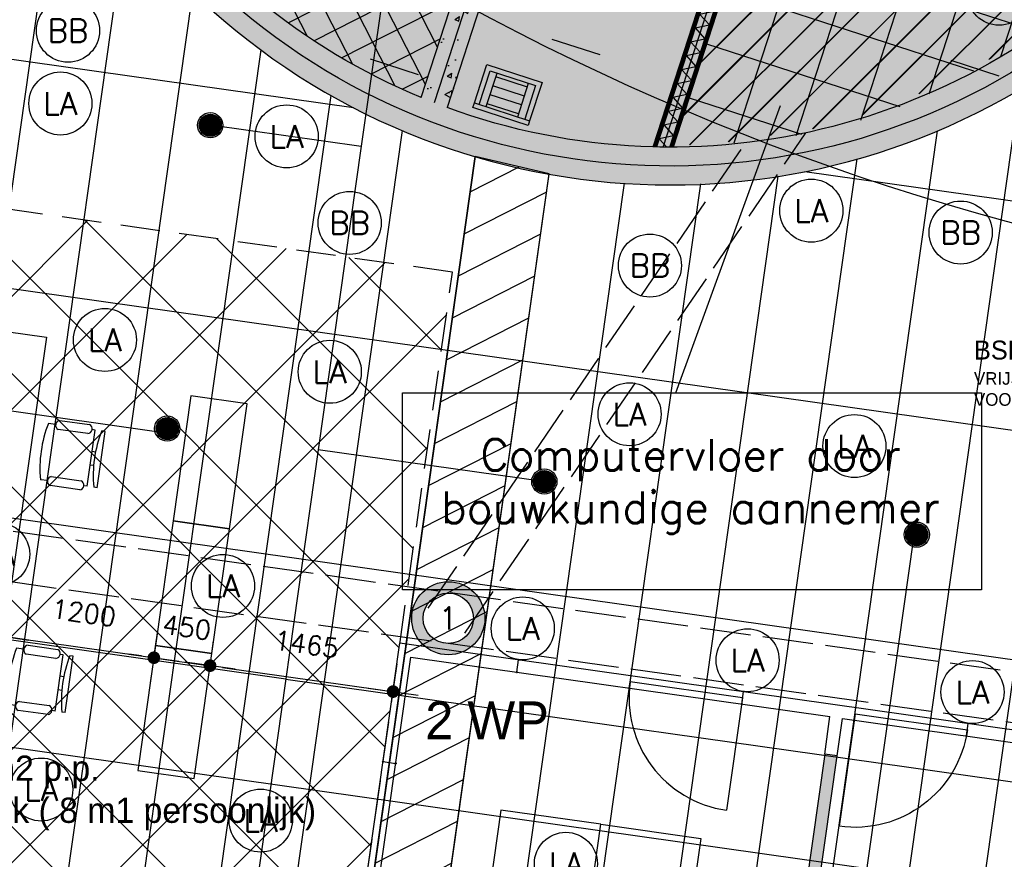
# Model space of a CAD drawing. Header units: millimetres. Extents: x -4107 to 114693, y -37499 to 54671.
# Tile 49 of 156: x 69843 to 77648, y -21566 to -14909. Entities that reach past the tile are written whole.
import ezdxf
from ezdxf.enums import TextEntityAlignment as Align

# ---------------------------------------------------------------- set-up
doc = ezdxf.new("R2010")
doc.units = ezdxf.units.MM
doc.header["$LTSCALE"] = 50
doc.linetypes.add('B0702', pattern=[4.6875, 3.125, -1.5625])
doc.linetypes.add('XREF_06_Vloergoot installaties$0$E_GOOT5', pattern=[10, 8, -2])
for name, color, linetype in [('FOK_ BRANDSLANGHASPELS', 2, 'Continuous'), ('FOK_05---_TEKST_25', 2, 'Continuous'), ('FOK_08---_MAATVOERING', 2, 'Continuous'), ('FOK_22_BINNENWANDEN', 2, 'Continuous'), ('FOK_28_CONSTRUCTIES', 4, 'Continuous'), ('FOK_82_LOS MEUBILAIR', 1, 'Continuous'), ('XREF_06_PLAFOND$0$AA45----_PLAFONDAFW', 1, 'Continuous'), ('XREF_06_PLAFOND$0$AI45----_PLAFONDAFW', 2, 'Continuous'), ('XREF_06_Sprinkler installatie$0$WL524---', 4, 'Continuous'), ('XREF_06_Sprinkler installatie$0$WL6516--', 4, 'Continuous'), ('XREF_06_verlichting$0$EL6311--', 3, 'Continuous'), ('XREF_06_Vloergoot installaties$0$EL6131--_VG', 3, 'Continuous'), ('XREF_06_Vloergoot installaties$0$EL6222--', 3, 'Continuous'), ('XREF_06_Vloergoot installaties$0$EM6131--', 1, 'Continuous'), ('XREF_06_werkset$0$AA$1A---_ALGEMEEN', 242, 'Continuous'), ('XREF_06_werkset$0$AA21K---_ISOLATIE', 242, 'Continuous'), ('XREF_06_werkset$0$AA28E---_TPGBETON', 242, 'Continuous'), ('XREF_06_werkset$0$AA52----_RIOOLINST', 242, 'Continuous'), ('XREF_06_werkset$0$AB$1A---_ALGEMEEN', 7, 'Continuous'), ('XREF_06_werkset$0$AL21K---_ISOLATIE', 1, 'Continuous'), ('XREF_06_werkset$0$AL22RF7-_GIPSKARTON', 1, 'Continuous'), ('XREF_06_werkset$0$AL28E---_TPGBETON', 4, 'Continuous'), ('XREF_06_werkset$0$AL74----_INRSANITAIR', 1, 'Continuous'), ('XREF_06_werkset$0$AZ21K---_ISOLATIE', 1, 'Continuous'), ('XREF_06_werkset$0$AZ22RF7-_GIPSKARTON', 1, 'Continuous'), ('XREF_06_werkset$0$AZ28E---_TPGBETON', 4, 'Continuous')]:
    doc.layers.add(name, color=color, linetype=linetype)
doc.styles.add('FOK-DIM', font='romans.shx')
doc.styles.add('XREF_06_Sprinkler installatie$0$Standard', font='txt')
doc.styles.add('XREF_06_verlichting$0$BURO-018', font='simplex.shx', dxfattribs={"height": 180})
doc.styles.add('XREF_06_Vloergoot installaties$0$BURO-018', font='simplex.shx', dxfattribs={"height": 180})
doc.styles.add('XREF_06_Vloergoot installaties$0$buro-035', font='simplex.shx', dxfattribs={"height": 350})
doc.styles.add('XREF_06_werkset$0$03_50', font='ABTPR.SHX', dxfattribs={"width": 0.8, "height": 175})
doc.dimstyles.new('FOK-100', dxfattribs={"dimscale": 100, "dimtxt": 1.5, "dimasz": 1, "dimexe": 2, "dimexo": 0, "dimgap": 2, "dimtad": 1, "dimdec": 0, "dimzin": 11, "dimdsep": 46, "dimtxsty": 'FOK-DIM', "dimblk1": 'DOT', "dimblk2": 'DOT', "dimsah": 1, "dimcen": 2.5, "dimclrd": 256, "dimclre": 256, "dimclrt": 256, "dimadec": 0, "dimazin": 0, "dimtfac": 1, "dimtdec": 0, "dimtix": 1, "dimtmove": 2, "dimatfit": 3, "dimldrblk": 'DOT', "dimfxl": 2, "dimtolj": 1, "dimtzin": 0, "dimarcsym": 0})
pattern_1 = [(50, (0, 0), (426.0525, -37.2748), [44.55, -490.05]), (355, (0, 0), (-82.4183, 446.802), [35.64, -392.04]), (100.4514, (35.5, -3.1), (343.6346, 409.527), [37.8617, -416.4784]), (46.1842, (0, 118.8), (633.941, -98.3183), [66.825, -735.075]), (96.6356, (52.8, 110.6), (555.1896, 578.626), [56.7925, -624.7175]), (351.1842, (0, 118.8), (555.189, 578.6264), [53.46, -588.06]), (21, (59.4, 89.1), (354.5628, -239.1556), [44.55, -490.05]), (326, (59.4, 89.1), (144.5293, 430.739), [35.64, -392.04]), (71.4514, (88.95, 69.17), (499.0922, 191.583), [37.8617, -416.4784]), (37.5, (0, 0), (7.22295, 197.73895), [0, -387.288, 0, -397.98, 0, -393.525]), (7.5, (0, 0), (156.2633, 234.28056), [0, -226.908, 0, -378.378, 0, -149.985]), (327.5, (-132.46, 0), (317.09053, -13.3976), [0, -148.5, 0, -463.32, 0, -614.79]), (317.5, (-191.86, 0), (346.4126, 59.4624), [0, -193.05, 0, -307.692, 0, -436.59])]

# ---------------------------------------------------------------- blocks, each defined once
blk = doc.blocks.new('XREF_06_Sprinkler installatie$0$SP-KOP02')
at = {"color": 0, "linetype": 'Continuous'}
for p, q in [((-0.875, -0.023), (0.023, 0.875)), ((-0.847, -0.219), (0.219, 0.847)), ((-0.843, 0.233), (-0.233, 0.843)), ((-0.786, -0.383), (0.383, 0.786)), ((-0.702, -0.523), (0.523, 0.702)), ((-0.595, -0.641), (0.641, 0.595)), ((-0.469, -0.739), (0.739, 0.469)), ((-0.32, -0.815), (0.815, 0.32)), ((-0.144, -0.863), (0.863, 0.144)), ((0.072, -0.872), (0.872, -0.072)), ((0.381, -0.788), (0.788, -0.381))]:
    blk.add_line(p, q, dxfattribs=at)
at = {"color": 0, "linetype": 'Continuous', "const_width": 0.875}
blk.add_lwpolyline([(-0.438, 0, 1), (0.438, 0, 1)], format="xyb", close=True, dxfattribs=at)
at = {"color": 0, "linetype": 'Continuous'}
for radius in [1, 0.875]:
    blk.add_circle((0, 0), radius, dxfattribs=at)
at = {"color": 0, "linetype": 'Continuous', "style": 'XREF_06_Sprinkler installatie$0$Standard', "flags": 1}
for tag, p in [('SP_MATCODE', (2, 2)), ('SP_TEMP', (2, -3)), ('SP_DOORL', (2, -5)), ('SP_KFACT', (2, -7)), ('SP_SPRHK', (2, -9)), ('SP_KLEP', (2, -11))]:
    blk.add_attdef(tag, p, '', height=1, dxfattribs=at)
blk = doc.blocks.new('XREF_06_Sprinkler installatie')
at = {"layer": 'XREF_06_Sprinkler installatie$0$WL524---'}
for p, q in [((72801.4, -14143.2), (72550.9, -15912.1)), ((71354.8, -15742.7), (72550.9, -15912.1)), ((72550.9, -15912.1), (72210.1, -18319.1)), ((59956.3, -16619.2), (70984.2, -18180.9)), ((72210.1, -18319.1), (71705, -21885.5)), ((73991.5, -18571.4), (72210.1, -18319.1)), ((76924.4, -19034.4), (76137.2, -24593)), ((71952.7, -20136.5), (66716.7, -19395)), ((71952.7, -20136.5), (79699.7, -21233.5))]:
    blk.add_line(p, q, dxfattribs=at)
at = {"layer": 'XREF_06_Sprinkler installatie$0$WL6516--', "xscale": 99.9999999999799, "yscale": 100, "zscale": 100, "rotation": 7.589429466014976}
for p in [(71353.5, -15746), (71013, -18150.5), (74001.5, -18570.6), (76953.7, -18991.7)]:
    blk.add_blockref('XREF_06_Sprinkler installatie$0$SP-KOP02', p, dxfattribs=at)
blk = doc.blocks.new('XREF_06_Vloergoot installaties$0$E00415')
at = {"linetype": 'Continuous'}
h = blk.add_hatch(color=0, dxfattribs=at)
edge = h.paths.add_edge_path()
edge.add_arc((0, 0), 2.9, 0, 360)
edge = h.paths.add_edge_path(flags=16)
edge.add_arc((0, 0), 2, 0, 360)
at = {"color": 0, "linetype": 'Continuous'}
for radius in [2.9, 2]:
    blk.add_circle((0, 0), radius, dxfattribs=at)
at = {"color": 0, "linetype": 'Continuous', "style": 'XREF_06_Vloergoot installaties$0$BURO-018'}
for tag, p in [('E_GKAST', (0, 8)), ('E_GROEP', (0, 5)), ('E_SGROEP', (4.5, 5))]:
    blk.add_attdef(tag, text='', height=1.8, dxfattribs=at).set_placement(p, align=Align.MIDDLE)
at = {"color": 0, "linetype": 'Continuous', "style": 'XREF_06_Vloergoot installaties$0$BURO-018', "flags": 1}
for tag, p in [('E_VERMCODE', (13, 5)), ('E_MATCODE', (0, 0))]:
    blk.add_attdef(tag, text='', height=1.8, dxfattribs=at).set_placement(p, align=Align.MIDDLE)
blk = doc.blocks.new('XREF_06_Vloergoot installaties')
at = {"layer": 'XREF_06_Vloergoot installaties$0$EM6131--'}
h = blk.add_hatch(dxfattribs=at)
h.set_pattern_fill('JIS_LC_20', color=1, scale=10, style=0)
h.set_pattern_definition([(45, (-7e-12, -36464.68), (-141.42136, 141.42136), []), (45, (4, -36464.68), (-141.42136, 141.42136), [])])
h.paths.add_polyline_path([(75840.2, -13385.4), (78644.7, -14295.6), (78611.7, -14397.4), (78135.6, -14846.6), (77257.1, -15391.4), (76285.8, -15750.2), (75263.5, -15907.4), (75025.5, -15895.8)])
at = {"layer": 'XREF_06_Vloergoot installaties$0$EL6131--_VG', "linetype": 'XREF_06_Vloergoot installaties$0$E_GOOT5'}
for p, q in [((73371, -19771.8), (76075.4, -15805.6)), ((73081.8, -19574.6), (75598.1, -15884.4)), ((61375.5, -17778.7), (84962.8, -21097.7)), ((61319.8, -18174.8), (85303, -21549.5))]:
    blk.add_line(p, q, dxfattribs=at)
at = {"layer": 'XREF_06_Vloergoot installaties$0$EM6131--', "color": 1}
blk.add_line((75044.1, -17867.7), (75874.3, -15590.3), dxfattribs=at)
blk.add_lwpolyline([(72876.3, -17867.7), (77466.4, -17867.7), (77466.4, -19429.7), (72876.3, -19429.7)], close=True, dxfattribs=at)
at = {"layer": 'XREF_06_Vloergoot installaties$0$EL6222--'}
ref = blk.add_blockref('XREF_06_Vloergoot installaties$0$E00415', (73240.3, -19654.6), dxfattribs=dict(at, xscale=99.99999999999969, yscale=100, zscale=100, rotation=352.2551880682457))
ref.add_attrib('E_GROEP', '1', dxfattribs={"layer": '0', "color": 1, "linetype": 'Continuous', "height": 180, "style": 'XREF_06_Vloergoot installaties$0$BURO-018'}).set_placement((73240.3, -19654.6), align=Align.MIDDLE)
at = {"layer": 'XREF_06_Vloergoot installaties$0$EM6131--', "insert": (75160.7, -18609.1), "char_height": 250, "width": 4590.048, "attachment_point": 5, "style": 'XREF_06_Vloergoot installaties$0$buro-035'}
blk.add_mtext('{\\C1;Computervloer door bouwkundige aannemer}', dxfattribs=at)
blk = doc.blocks.new('XREF_06_PLAFOND')
at = {"layer": 'XREF_06_PLAFOND$0$AA45----_PLAFONDAFW'}
h = blk.add_hatch(dxfattribs=at)
h.set_pattern_fill('ANSI31', color=256, scale=2200, angle=342.02, style=0)
h.set_pattern_definition([(27.02, (0, 0), (-124.9329, 244.9832), [])])
h.paths.add_polyline_path([(72488.1, -22815.2), (73067.4, -23003.2), (74040.5, -16131.9), (73454.1, -15993.3)])
at = {"layer": 'XREF_06_PLAFOND$0$AI45----_PLAFONDAFW'}
h = blk.add_hatch(dxfattribs=at)
h.set_pattern_fill('_USER,_O', color=256, scale=1800, pattern_type=0)
h.set_pattern_definition([(351.94, (60508.5, -17546.5), (252.38, 1782.22), [])])
edge = h.paths.add_edge_path(flags=16)
edge.add_arc((41622.2, 26897.4), 5449.9, 0, 180)
edge.add_arc((41622.2, 26897.4), 5449.9, 180, 360)
h.paths.add_polyline_path([(49833.5, 30277.3), (51633.5, 30277.3), (51633.5, 27677.3), (49833.5, 27677.3)], flags=16)
edge = h.paths.add_edge_path(flags=16)
edge.add_arc((86127.3, 26613.5), 3800, 0, 180)
edge.add_arc((86127.3, 26613.5), 3800, 180, 360)
edge = h.paths.add_edge_path(flags=16)
edge.add_arc((74998.8, -10766.8), 5450, 0, 180)
edge.add_arc((74998.8, -10766.8), 5450, 180, 360)
edge = h.paths.add_edge_path()
edge.add_arc((59888.1, 10791.1), 9323.9, 341.24236, 446.62909)
edge.add_line((60436.4, 20098.9), (31243.3, 21827.8))
edge.add_line((31243.3, 21827.8), (28955.1, 21950.5))
edge.add_line((28955.1, 21950.5), (30807, 36094.7))
edge.add_line((30807, 36094.7), (95373.9, 36094.7))
edge.add_line((95373.9, 36094.7), (86392.8, -27327.7))
edge.add_line((86392.8, -27327.7), (59702.3, -18665.8))
edge.add_line((59702.3, -18665.8), (68716.8, 7792.9))
h = blk.add_hatch(dxfattribs=at)
h.set_pattern_fill('_USER,_O', color=256, scale=600, angle=90, pattern_type=0)
h.set_pattern_definition([(81.94, (95317.84, 35698.9), (-594.073, 84.126), [])])
edge = h.paths.add_edge_path(flags=16)
edge.add_arc((86127.3, 26613.5), 3800, 0, 360)
edge = h.paths.add_edge_path(flags=16)
edge.add_arc((74998.8, -10766.8), 5450, 0, 360)
edge = h.paths.add_edge_path(flags=16)
edge.add_arc((41622.2, 26897.4), 5449.9, 0, 360)
h.paths.add_polyline_path([(49933.5, 30177.3), (51533.5, 30177.3), (51533.5, 27777.3), (49933.5, 27777.3)], flags=16)
edge = h.paths.add_edge_path()
edge.add_arc((59888.1, 10791.1), 9323.9, 341.24236, 446.62909)
edge.add_line((60436.4, 20098.9), (31243.3, 21827.8))
edge.add_line((31243.3, 21827.8), (28955.1, 21950.5))
edge.add_line((28955.1, 21950.5), (30807, 36094.7))
edge.add_line((30807, 36094.7), (95373.9, 36094.7))
edge.add_line((95373.9, 36094.7), (86392.8, -27327.7))
edge.add_line((86392.8, -27327.7), (59702.3, -18665.8))
edge.add_line((59702.3, -18665.8), (68716.8, 7792.9))
at = {"layer": 'XREF_06_PLAFOND$0$AA45----_PLAFONDAFW'}
blk.add_lwpolyline([(72488.1, -22815.2), (73067.4, -23003.2), (74040.5, -16131.9), (73454.1, -15993.3)], close=True, dxfattribs=at)
blk = doc.blocks.new('XREF_06_verlichting$0$1115B61240')
at = {"color": 0}
for p, q in [((-6.2, 2), (-6.2, -2)), ((6.2, 2), (6.2, -2))]:
    blk.add_line(p, q, dxfattribs=at)
at = {"color": 0, "linetype": 'Continuous'}
blk.add_circle((0, 0), 2.5, dxfattribs=at)
at = {"color": 0}
for points in [[(-2.5, 0.75), (-6.2, 0.75), (-2.5, -0.75), (-6.2, -0.75)], [(2.5, 0.75), (6.2, 0.75), (2.5, -0.75), (6.2, -0.75)]]:
    blk.add_solid(points, dxfattribs=at)
at = {"color": 0, "linetype": 'Continuous', "style": 'XREF_06_verlichting$0$BURO-018'}
for tag, p in [('E_GKAST', (0, 8)), ('E_GROEP', (0, 5)), ('E_SGROEP', (4.5, 5)), ('E_ARMCODE', (0, 0)), ('E_SLET', (4.5, -3))]:
    blk.add_attdef(tag, text='', height=1.8, dxfattribs=at).set_placement(p, align=Align.MIDDLE)
blk = doc.blocks.new('XREF_06_verlichting$0$1115B3A')
at = {"color": 0, "linetype": 'Continuous'}
blk.add_circle((0, 0), 2.5, dxfattribs=at)
at = {"color": 0, "linetype": 'Continuous', "style": 'XREF_06_verlichting$0$BURO-018'}
for tag, p in [('E_GKAST', (0, 8)), ('E_GROEP', (0, 5)), ('E_SGROEP', (4.5, 5)), ('E_ARMCODE', (0, 0)), ('E_SLET', (4.5, -1))]:
    blk.add_attdef(tag, text='', height=1.8, dxfattribs=at).set_placement(p, align=Align.MIDDLE)
blk = doc.blocks.new('XREF_06_verlichting$0$1115B61540')
at = {"color": 0}
for p, q in [((-7.7, 2), (-7.7, -2)), ((7.7, 2), (7.7, -2))]:
    blk.add_line(p, q, dxfattribs=at)
at = {"color": 0, "linetype": 'Continuous'}
blk.add_circle((0, 0), 2.5, dxfattribs=at)
at = {"color": 0}
for points in [[(-2.5, 0.75), (-7.7, 0.75), (-2.5, -0.75), (-7.7, -0.75)], [(2.5, 0.75), (7.7, 0.75), (2.5, -0.75), (7.7, -0.75)]]:
    blk.add_solid(points, dxfattribs=at)
at = {"color": 0, "linetype": 'Continuous', "style": 'XREF_06_verlichting$0$BURO-018'}
for tag, p in [('E_GKAST', (0, 8)), ('E_GROEP', (0, 5)), ('E_SGROEP', (4.5, 5)), ('E_ARMCODE', (0, 0)), ('E_SLET', (4.5, -3))]:
    blk.add_attdef(tag, text='', height=1.8, dxfattribs=at).set_placement(p, align=Align.MIDDLE)
blk = doc.blocks.new('XREF_06_verlichting')
at = {"layer": 'XREF_06_verlichting$0$EL6311--'}
ref = blk.add_blockref('XREF_06_verlichting$0$1115B61540', (73052.3, -14550.9), dxfattribs=dict(at, xscale=100.0000000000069, yscale=100, zscale=100, rotation=252.0241006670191))
ref.add_attrib('E_ARMCODE', 'PB', dxfattribs={"layer": '0', "color": 1, "linetype": 'Continuous', "height": 180, "style": 'XREF_06_verlichting$0$BURO-018'}).set_placement((73052.3, -14550.9), align=Align.MIDDLE)
ref.add_attrib('E_SLET', 'verticaal tegen ', dxfattribs={"layer": '0', "color": 1, "linetype": 'Continuous', "height": 180, "style": 'XREF_06_verlichting$0$BURO-018'}).set_placement((72133.2, -13593.8), align=Align.MIDDLE)
ref.add_attrib('E_GROEP', 'wand monteren', dxfattribs={"layer": '0', "color": 1, "linetype": 'Continuous', "height": 180, "style": 'XREF_06_verlichting$0$BURO-018'}).set_placement((72062.4, -13828.3), align=Align.MIDDLE)
ref = blk.add_blockref('XREF_06_verlichting$0$1115B61240', (74442.3, -14534.2), dxfattribs=dict(at, xscale=100.0000000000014, yscale=100, zscale=100, rotation=72.02000000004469))
ref.add_attrib('E_ARMCODE', 'PA', dxfattribs={"layer": '0', "color": 1, "linetype": 'Continuous', "height": 180, "style": 'XREF_06_verlichting$0$BURO-018'}).set_placement((74442.3, -14534.2), align=Align.MIDDLE)
ref = blk.add_blockref('XREF_06_verlichting$0$1115B61240', (77605.9, -14703.2), dxfattribs=dict(at, xscale=100.0000000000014, yscale=100, zscale=100, rotation=72.02000000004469))
ref.add_attrib('E_ARMCODE', 'PE', dxfattribs={"layer": '0', "color": 1, "linetype": 'Continuous', "height": 180, "style": 'XREF_06_verlichting$0$BURO-018'}).set_placement((77605.9, -14703.2), align=Align.MIDDLE)
ref = blk.add_blockref('XREF_06_verlichting$0$1115B3A', (70226.1, -14996.1), dxfattribs=dict(at, xscale=100, yscale=100, zscale=100))
ref.add_attrib('E_ARMCODE', 'BB', dxfattribs={"layer": '0', "color": 1, "linetype": 'Continuous', "height": 180, "style": 'XREF_06_verlichting$0$BURO-018'}).set_placement((70226.1, -14996.1), align=Align.MIDDLE)
ref = blk.add_blockref('XREF_06_verlichting$0$1115B3A', (70165.8, -15573.3), dxfattribs=dict(at, xscale=100, yscale=100, zscale=100))
ref.add_attrib('E_ARMCODE', 'LA', dxfattribs={"layer": '0', "color": 1, "linetype": 'Continuous', "height": 180, "style": 'XREF_06_verlichting$0$BURO-018'}).set_placement((70165.8, -15573.3), align=Align.MIDDLE)
ref = blk.add_blockref('XREF_06_verlichting$0$1115B3A', (71959.3, -15834.1), dxfattribs=dict(at, xscale=100, yscale=100, zscale=100))
ref.add_attrib('E_ARMCODE', 'LA', dxfattribs={"layer": '0', "color": 1, "linetype": 'Continuous', "height": 180, "style": 'XREF_06_verlichting$0$BURO-018'}).set_placement((71959.3, -15834.1), align=Align.MIDDLE)
ref = blk.add_blockref('XREF_06_verlichting$0$1115B3A', (76117.8, -16423), dxfattribs=dict(at, xscale=100, yscale=100, zscale=100))
ref.add_attrib('E_ARMCODE', 'LA', dxfattribs={"layer": '0', "color": 1, "linetype": 'Continuous', "height": 180, "style": 'XREF_06_verlichting$0$BURO-018'}).set_placement((76117.8, -16423), align=Align.MIDDLE)
ref = blk.add_blockref('XREF_06_verlichting$0$1115B3A', (72458.5, -16520.4), dxfattribs=dict(at, xscale=100, yscale=100, zscale=100))
ref.add_attrib('E_ARMCODE', 'BB', dxfattribs={"layer": '0', "color": 1, "linetype": 'Continuous', "height": 180, "style": 'XREF_06_verlichting$0$BURO-018'}).set_placement((72458.5, -16520.4), align=Align.MIDDLE)
ref = blk.add_blockref('XREF_06_verlichting$0$1115B3A', (77301.4, -16596.5), dxfattribs=dict(at, xscale=100, yscale=100, zscale=100))
ref.add_attrib('E_ARMCODE', 'BB', dxfattribs={"layer": '0', "color": 1, "linetype": 'Continuous', "height": 180, "style": 'XREF_06_verlichting$0$BURO-018'}).set_placement((77301.4, -16596.5), align=Align.MIDDLE)
ref = blk.add_blockref('XREF_06_verlichting$0$1115B3A', (74838.6, -16858.6), dxfattribs=dict(at, xscale=100, yscale=100, zscale=100))
ref.add_attrib('E_ARMCODE', 'BB', dxfattribs={"layer": '0', "color": 1, "linetype": 'Continuous', "height": 180, "style": 'XREF_06_verlichting$0$BURO-018'}).set_placement((74838.6, -16858.6), align=Align.MIDDLE)
ref = blk.add_blockref('XREF_06_verlichting$0$1115B3A', (70518.8, -17448.1), dxfattribs=dict(at, xscale=100, yscale=100, zscale=100))
ref.add_attrib('E_ARMCODE', 'LA', dxfattribs={"layer": '0', "color": 1, "linetype": 'Continuous', "height": 180, "style": 'XREF_06_verlichting$0$BURO-018'}).set_placement((70518.8, -17448.1), align=Align.MIDDLE)
ref = blk.add_blockref('XREF_06_verlichting$0$1115B3A', (72301, -17700.5), dxfattribs=dict(at, xscale=100, yscale=100, zscale=100))
ref.add_attrib('E_ARMCODE', 'LA', dxfattribs={"layer": '0', "color": 1, "linetype": 'Continuous', "height": 180, "style": 'XREF_06_verlichting$0$BURO-018'}).set_placement((72301, -17700.5), align=Align.MIDDLE)
ref = blk.add_blockref('XREF_06_verlichting$0$1115B3A', (74677.3, -18037), dxfattribs=dict(at, xscale=100, yscale=100, zscale=100))
ref.add_attrib('E_ARMCODE', 'LA', dxfattribs={"layer": '0', "color": 1, "linetype": 'Continuous', "height": 180, "style": 'XREF_06_verlichting$0$BURO-018'}).set_placement((74677.3, -18037), align=Align.MIDDLE)
ref = blk.add_blockref('XREF_06_verlichting$0$1115B3A', (76459.5, -18289.3), dxfattribs=dict(at, xscale=100, yscale=100, zscale=100))
ref.add_attrib('E_ARMCODE', 'LA', dxfattribs={"layer": '0', "color": 1, "linetype": 'Continuous', "height": 180, "style": 'XREF_06_verlichting$0$BURO-018'}).set_placement((76459.5, -18289.3), align=Align.MIDDLE)
ref = blk.add_blockref('XREF_06_verlichting$0$1115B3A', (69672.3, -19146.2), dxfattribs=dict(at, xscale=100, yscale=100, zscale=100))
ref.add_attrib('E_ARMCODE', 'LA', dxfattribs={"layer": '0', "color": 1, "linetype": 'Continuous', "height": 180, "style": 'XREF_06_verlichting$0$BURO-018'}).set_placement((69672.3, -19146.2), align=Align.MIDDLE)
ref = blk.add_blockref('XREF_06_verlichting$0$1115B3A', (71454.5, -19398.5), dxfattribs=dict(at, xscale=100, yscale=100, zscale=100))
ref.add_attrib('E_ARMCODE', 'LA', dxfattribs={"layer": '0', "color": 1, "linetype": 'Continuous', "height": 180, "style": 'XREF_06_verlichting$0$BURO-018'}).set_placement((71454.5, -19398.5), align=Align.MIDDLE)
ref = blk.add_blockref('XREF_06_verlichting$0$1115B3A', (73830.8, -19735.1), dxfattribs=dict(at, xscale=100, yscale=100, zscale=100))
ref.add_attrib('E_ARMCODE', 'LA', dxfattribs={"layer": '0', "color": 1, "linetype": 'Continuous', "height": 180, "style": 'XREF_06_verlichting$0$BURO-018'}).set_placement((73830.8, -19735.1), align=Align.MIDDLE)
ref = blk.add_blockref('XREF_06_verlichting$0$1115B3A', (75613, -19987.4), dxfattribs=dict(at, xscale=100, yscale=100, zscale=100))
ref.add_attrib('E_ARMCODE', 'LA', dxfattribs={"layer": '0', "color": 1, "linetype": 'Continuous', "height": 180, "style": 'XREF_06_verlichting$0$BURO-018'}).set_placement((75613, -19987.4), align=Align.MIDDLE)
ref = blk.add_blockref('XREF_06_verlichting$0$1115B3A', (77395.3, -20239.8), dxfattribs=dict(at, xscale=100, yscale=100, zscale=100))
ref.add_attrib('E_ARMCODE', 'LA', dxfattribs={"layer": '0', "color": 1, "linetype": 'Continuous', "height": 180, "style": 'XREF_06_verlichting$0$BURO-018'}).set_placement((77395.3, -20239.8), align=Align.MIDDLE)
ref = blk.add_blockref('XREF_06_verlichting$0$1115B3A', (70014, -21012.5), dxfattribs=dict(at, xscale=100, yscale=100, zscale=100))
ref.add_attrib('E_ARMCODE', 'LA', dxfattribs={"layer": '0', "color": 1, "linetype": 'Continuous', "height": 180, "style": 'XREF_06_verlichting$0$BURO-018'}).set_placement((70014, -21012.5), align=Align.MIDDLE)
ref = blk.add_blockref('XREF_06_verlichting$0$1115B3A', (71753, -21258.8), dxfattribs=dict(at, xscale=100, yscale=100, zscale=100))
ref.add_attrib('E_ARMCODE', 'LA', dxfattribs={"layer": '0', "color": 1, "linetype": 'Continuous', "height": 180, "style": 'XREF_06_verlichting$0$BURO-018'}).set_placement((71753, -21258.8), align=Align.MIDDLE)
ref = blk.add_blockref('XREF_06_verlichting$0$1115B3A', (74172.5, -21601.4), dxfattribs=dict(at, xscale=100, yscale=100, zscale=100))
ref.add_attrib('E_ARMCODE', 'LA', dxfattribs={"layer": '0', "color": 1, "linetype": 'Continuous', "height": 180, "style": 'XREF_06_verlichting$0$BURO-018'}).set_placement((74172.5, -21601.4), align=Align.MIDDLE)
blk = doc.blocks.new('WP 1600-800')
at = {"linetype": 'Continuous'}
for p, q in [((569, 1600.1), (595.5, 1600.1)), ((569, 1600.1), (569, 1149.6)), ((648.5, 1600.1), (675, 1600.1)), ((648.5, 1600.1), (648.5, 1149.6)), ((701.5, 1636.1), (940, 1636.1)), ((940, 1564.1), (701.5, 1564.1)), ((966.5, 1600.1), (1022, 1600.1)), ((648.5, 1427.8), (620.3, 1427.8)), ((620.9, 1321.8), (648.5, 1321.8)), ((701.5, 1185.6), (940, 1185.6)), ((569, 1149.6), (595.5, 1149.6)), ((648.5, 1149.6), (675, 1149.6)), ((935.6, 1113), (697.1, 1113)), ((966.5, 1149.6), (1022, 1149.6))]:
    blk.add_line(p, q, dxfattribs=at)
blk.add_lwpolyline([(1133.9, 2274.8), (1933.9, 2274.8), (1933.9, 474.8), (1133.9, 474.8)], close=True)
for centre, radius, start, end in [((-348.6, 1374.8), 970.6, 346.5803, 13.4197), ((712.7, 1600.1), 37.7, 107.28561, 252.71439), ((928.8, 1600.1), 37.7, 287.28561, 72.71439), ((77.9, 1374.8), 970.6, 346.5803, 13.4197), ((710.9, 1148.6), 38.2, 104.35438, 248.70731), ((926.1, 1150), 38.2, 284.35438, 68.70731)]:
    blk.add_arc(centre, radius, start, end, dxfattribs=at)
blk = doc.blocks.new('A$C46E716B0')
at = {"layer": 'FOK_22_BINNENWANDEN', "color": 13}
for points in [[(0, 0), (0, 900)], [(0, 0), (900, 0)]]:
    blk.add_lwpolyline(points, dxfattribs=at)
blk.add_arc((0, 0), 900, 0, 90, dxfattribs=at)
blk = doc.blocks.new('XREF_06_werkset$0$A-H-74-058S')
at = {"layer": 'XREF_06_werkset$0$AL74----_INRSANITAIR'}
for p, q in [((-131.2, 40), (-131.2, 320)), ((131.2, 40), (131.2, 320)), ((131.2, 288.6), (-131.2, 288.6)), ((131.2, 213.6), (-131.2, 213.6)), ((131.2, 139.6), (-131.2, 139.6)), ((131.2, 64.6), (-131.2, 64.6))]:
    blk.add_line(p, q, dxfattribs=at)
for points in [[(-230, 40), (-230, 360), (230, 360), (230, 40)], [(-190, 40), (-190, 320), (190, 320), (190, 40)]]:
    blk.add_lwpolyline(points, dxfattribs=at)
blk.add_lwpolyline([(230, 0), (-230, 0), (-230, 40), (230, 40)], close=True, dxfattribs=at)
at = {"layer": 'XREF_06_werkset$0$AB$1A---_ALGEMEEN', "color": 3, "style": 'XREF_06_werkset$0$03_50', "width": 0.8, "flags": 3}
blk.add_attdef('TEKST', (0, 0), '', height=175, dxfattribs=at)
blk = doc.blocks.new('*U981')
at = {"layer": 'XREF_06_werkset$0$AA28E---_TPGBETON'}
blk.add_hatch(color=254, dxfattribs=at).paths.add_polyline_path([(15763.6, 62068.3, -0.6895), (12013.6, 53201.8), (11793.6, 53214.6, -0.298725), (7330.4, 56678.3), (7260.5, 56898.3, -0.143683), (7260.5, 59798.3), (7014.3, 60018.3, 1.806671), (15967.6, 62288.3)])
h = blk.add_hatch(dxfattribs=at)
h.set_pattern_fill('AR-CONC', color=1, scale=59.4, style=0)
h.set_pattern_definition(pattern_1)
h.paths.add_polyline_path([(15763.6, 62068.3, -0.6895), (12013.6, 53201.8), (11793.6, 53214.6, -0.298725), (7330.4, 56678.3), (7260.5, 56898.3, -0.143683), (7260.5, 59798.3), (7014.3, 60018.3, 1.806671), (15967.6, 62288.3)])
at = {"layer": 'XREF_06_werkset$0$AL28E---_TPGBETON'}
for points in [[(7014.3, 60018.3, 1.806671), (15967.6, 62288.3)], [(15763.6, 62068.3, -0.6895), (12013.6, 53201.8)], [(11793.6, 53214.6, -0.298725), (7330.4, 56678.3)]]:
    blk.add_lwpolyline(points, format="xyb", dxfattribs=at)
at = {"layer": 'XREF_06_werkset$0$AZ28E---_TPGBETON'}
blk.add_lwpolyline([(15865.6, 62178.3, -1.792795), (7136.9, 59908.3)], format="xyb", dxfattribs=at)
blk = doc.blocks.new('*U980')
at = {"layer": 'XREF_06_werkset$0$AA28E---_TPGBETON'}
blk.add_hatch(color=254, dxfattribs=at).paths.add_polyline_path([(11793.6, 53214.6), (11793.6, 54788.3), (12013.6, 54788.3), (12013.6, 53201.8)])
h = blk.add_hatch(dxfattribs=at)
h.set_pattern_fill('AR-CONC', color=1, scale=59.4, style=0)
h.set_pattern_definition(pattern_1)
h.paths.add_polyline_path([(11793.6, 53214.6), (11793.6, 54788.3), (12013.6, 54788.3), (12013.6, 53201.8)])
at = {"layer": 'XREF_06_werkset$0$AL28E---_TPGBETON'}
blk.add_lwpolyline([(11793.6, 53214.6), (11793.6, 54788.3), (12013.6, 54788.3), (12013.6, 53201.8)], dxfattribs=at)
at = {"layer": 'XREF_06_werkset$0$AZ28E---_TPGBETON'}
blk.add_lwpolyline([(11903.6, 54788.3), (11903.6, 53207)], dxfattribs=at)
blk = doc.blocks.new('*U943')
at = {"layer": 'XREF_06_werkset$0$AL22RF7-_GIPSKARTON'}
blk.add_lwpolyline([(-45337.8, -15271.8), (-45337.8, -15269.8), (-45337.8, -13961.4), (-45325.3, -13961.4), (-45325.3, -15267.7, -0.000639), (-45337.8, -15271.8)], format="xyb", dxfattribs=at)
at = {"layer": 'XREF_06_werkset$0$AZ22RF7-_GIPSKARTON'}
blk.add_lwpolyline([(-45331.6, -13961.4), (-45331.5, -15269.8)], dxfattribs=at)
blk = doc.blocks.new('*U942')
at = {"layer": 'XREF_06_werkset$0$AL22RF7-_GIPSKARTON'}
blk.add_lwpolyline([(-45337.8, -13961.4), (-45337.8, -15269.8), (-45337.8, -15271.8, -0.000638), (-45350.3, -15275.9), (-45350.3, -13961.4), (-45337.8, -13961.4)], format="xyb", dxfattribs=at)
at = {"layer": 'XREF_06_werkset$0$AZ22RF7-_GIPSKARTON'}
blk.add_lwpolyline([(-45344, -15273.9), (-45344.1, -13961.4)], dxfattribs=at)
blk = doc.blocks.new('*U941')
at = {"layer": 'XREF_06_werkset$0$AL22RF7-_GIPSKARTON'}
blk.add_lwpolyline([(-45462.8, -15310.9), (-45462.8, -15309.1), (-45462.8, -13961.4), (-45450.3, -13961.4), (-45450.3, -15307.2, -0.000634), (-45462.8, -15310.9)], format="xyb", dxfattribs=at)
at = {"layer": 'XREF_06_werkset$0$AZ22RF7-_GIPSKARTON'}
blk.add_lwpolyline([(-45456.6, -13961.4), (-45456.5, -15309.1)], dxfattribs=at)
blk = doc.blocks.new('*U940')
at = {"layer": 'XREF_06_werkset$0$AL22RF7-_GIPSKARTON'}
blk.add_lwpolyline([(-45462.8, -13961.4), (-45462.8, -15309.1), (-45462.8, -15310.9, -0.000633), (-45475.3, -15314.6), (-45475.3, -13961.4), (-45462.8, -13961.4)], format="xyb", dxfattribs=at)
at = {"layer": 'XREF_06_werkset$0$AZ22RF7-_GIPSKARTON'}
blk.add_lwpolyline([(-45469, -15312.8), (-45469.1, -13961.4)], dxfattribs=at)
blk = doc.blocks.new('XREF_06_werkset$0$ARC8100')
at = {"color": 0}
for q in [(-57.7, -50), (57.7, -50)]:
    blk.add_line((0, 50), q, dxfattribs=at)
blk = doc.blocks.new('*U930')
at = {"layer": 'XREF_06_werkset$0$AA21K---_ISOLATIE'}
for p, q in [((-45450.3, -13968.6), (-45437.7, -13961.4)), ((-45350.3, -14026.3), (-45450.3, -13968.6)), ((-45350.3, -15181), (-45450.3, -15238.8)), ((-45450.3, -15238.8), (-45373.2, -15283.3))]:
    blk.add_line(p, q, dxfattribs=at)
at = {"layer": 'XREF_06_werkset$0$AL21K---_ISOLATIE'}
blk.add_lwpolyline([(-45350.3, -13961.4), (-45350.3, -15275.9, -0.005086), (-45450.3, -15307.2), (-45450.3, -13961.4), (-45350.3, -13961.4)], format="xyb", dxfattribs=at)
at = {"layer": 'XREF_06_werkset$0$AZ21K---_ISOLATIE'}
blk.add_lwpolyline([(-45400.3, -15291.8), (-45400.3, -13961.4)], dxfattribs=at)
at = {"layer": 'XREF_06_werkset$0$AA21K---_ISOLATIE', "rotation": 90.00052127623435}
for p, xscale, yscale, zscale in [((-45400.3, -14084.1), 1.000000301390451, 1.000000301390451, 1.000000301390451), ((-45400.3, -14199.6), 1.000000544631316, 1.000000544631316, 1.000000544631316), ((-45400.3, -14315), 1.000000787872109, 1.000000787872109, 1.000000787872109), ((-45400.3, -14430.5), 1.000001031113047, 1.000001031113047, 1.000001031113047), ((-45400.3, -14546), 1.000001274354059, 1.000001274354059, 1.000001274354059), ((-45400.3, -14661.4), 1.000001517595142, 1.000001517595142, 1.000001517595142), ((-45400.3, -14776.9), 1.000001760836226, 1.000001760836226, 1.000001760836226), ((-45400.3, -14892.4), 1.000002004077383, 1.000002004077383, 1.000002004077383), ((-45400.3, -15007.8), 1.000002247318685, 1.000002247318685, 1.000002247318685), ((-45400.3, -15123.3), 1.000002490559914, 1.000002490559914, 1.000002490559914)]:
    blk.add_blockref('XREF_06_werkset$0$ARC8100', p, dxfattribs=dict(at, xscale=xscale, yscale=yscale, zscale=zscale))
blk = doc.blocks.new('XREF_06_werkset')
at = {"layer": 'XREF_06_werkset$0$AA$1A---_ALGEMEEN'}
h = blk.add_hatch(dxfattribs=at)
h.set_pattern_fill('PREFAB2', color=253, scale=1125, angle=297.02, style=0)
h.set_pattern_definition([(342.02, (75843.47, -13387.94), (138.91, 428.024), []), (72.02, (75843.47, -13387.94), (-428.024, 138.91), [])])
h.paths.add_polyline_path([(75843.5, -13387.9), (75021.9, -15919.4), (75206.3, -15915.2), (75927.9, -15844.3), (76549.8, -15696.3), (76949.3, -15549), (77770.5, -15124), (78192.8, -14812), (78597.5, -14453.6), (78648, -14298.1)])
at = {"layer": 'XREF_06_werkset$0$AA52----_RIOOLINST'}
h = blk.add_hatch(dxfattribs=at)
h.set_pattern_fill('LOOF2', color=253, scale=4000, angle=-17.98, style=0)
h.set_pattern_definition([(27.02, (132472.12, -90765.48), (-99.94633, 195.98656), []), (117.02, (132472.12, -90765.48), (-195.98656, -99.94633), [])])
h.paths.add_polyline_path([(73820.2, -13078.3), (74094.9, -12231.7), (69849.8, -10854, 0.094158), (70239.6, -12736.7), (70243.7, -12742.3), (70242.2, -12742.9), (70242.2, -12743), (70456.4, -13194.7), (70456.1, -13194.9), (70456.2, -13195.2, 0.173489), (73025.8, -15526.4), (73511.5, -14029.4), (73511.5, -14029.4), (73820.2, -13078.3)])
for name, p, rotation in [('*U981', (45381.6, -62501.6), 342.0199999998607), ('*U980', (45381.6, -62501.6), 342.0199999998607), ('*U940', (122846.7, -15388.4), 342.0199995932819), ('*U941', (122846.7, -15388.4), 342.0199995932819), ('*U930', (122846.7, -15388.4), 342.0199995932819), ('*U942', (122846.7, -15388.4), 342.0199995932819), ('*U943', (122846.7, -15388.4), 342.0199995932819), ('XREF_06_werkset$0$A-H-74-058S', (73653.5, -15677.1), 342.0199999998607)]:
    blk.add_blockref(name, p, dxfattribs=dict(rotation=rotation))
blk = doc.blocks.new('A$C094F4788')
at = {"layer": 'Defpoints'}
blk.add_lwpolyline([(5, 19), (104, 5)], dxfattribs=at)
blk.add_point((5, 19), dxfattribs=at)
at = {"layer": 'Defpoints', "color": 5}
for p in [(5, 19), (104, 5)]:
    blk.add_point(p, dxfattribs=at)
at = {"layer": 'FOK_22_BINNENWANDEN', "color": 5}
for centre in [(5, 19), (104, 5)]:
    blk.add_circle(centre, 5, dxfattribs=at)
blk = doc.blocks.new('DOT')
at = {"color": 0}
blk.add_line((-2, 0), (2, 0), dxfattribs=at)
at = {"color": 0, "const_width": 0.5}
blk.add_lwpolyline([(-0.25, 0, 1), (0.25, 0, 1)], format="xyb", close=True, dxfattribs=at)
blk = doc.blocks.new('*D158')
at = {"layer": 'Defpoints', "color": 0}
for p in [(68134.4, -19574.8), (69718.6, -19799.1), (69718.6, -19799.1)]:
    blk.add_point(p, dxfattribs=at)
at = {"layer": 'FOK_08---_MAATVOERING', "lineweight": -2}
for p, q in [((68134.4, -19574.8), (68162.5, -19376.7)), ((68233.5, -19588.8), (69619.6, -19785.1)), ((69718.6, -19799.1), (69746.7, -19601.1))]:
    blk.add_line(p, q, dxfattribs=at)
at = {"layer": 'FOK_08---_MAATVOERING', "lineweight": -2, "xscale": 100, "yscale": 100, "zscale": 100}
for p, rotation in [((68134.4, -19574.8), 171.9399999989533), ((69718.6, -19799.1), 351.9399999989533)]:
    blk.add_blockref('DOT', p, dxfattribs=dict(at, rotation=rotation))
at = {"layer": 'FOK_08---_MAATVOERING', "insert": (68965.1, -19414.6), "char_height": 150, "attachment_point": 5, "rotation": 351.94, "style": 'FOK-DIM'}
blk.add_mtext('\\A1;1600', dxfattribs=at)
blk = doc.blocks.new('*D159')
at = {"layer": 'Defpoints', "color": 0}
for p in [(69718.6, -19799.1), (70906.8, -19967.4), (70906.8, -19967.4)]:
    blk.add_point(p, dxfattribs=at)
at = {"layer": 'FOK_08---_MAATVOERING', "lineweight": -2}
for p, q in [((69718.6, -19799.1), (69746.7, -19601.1)), ((69817.6, -19813.1), (70807.8, -19953.4)), ((70906.8, -19967.4), (70878.7, -20165.4))]:
    blk.add_line(p, q, dxfattribs=at)
at = {"layer": 'FOK_08---_MAATVOERING', "lineweight": -2, "xscale": 100, "yscale": 100, "zscale": 100}
for p, rotation in [((69718.6, -19799.1), 171.9399999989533), ((70906.8, -19967.4), 351.9399999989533)]:
    blk.add_blockref('DOT', p, dxfattribs=dict(at, rotation=rotation))
at = {"layer": 'FOK_08---_MAATVOERING', "insert": (70351.3, -19611), "char_height": 150, "attachment_point": 5, "rotation": 351.94, "style": 'FOK-DIM'}
blk.add_mtext('\\A1;1200', dxfattribs=at)
blk = doc.blocks.new('*D160')
at = {"layer": 'Defpoints', "color": 0}
for p in [(70906.8, -19967.4), (71352.3, -20030.5), (71352.3, -20030.5)]:
    blk.add_point(p, dxfattribs=at)
at = {"layer": 'FOK_08---_MAATVOERING', "lineweight": -2}
for p, q in [((70906.8, -19967.4), (70934.8, -19769.4)), ((71352.3, -20030.5), (71380.4, -19832.4)), ((70807.8, -19953.4), (70708.8, -19939.3)), ((70906.8, -19967.4), (71352.3, -20030.5)), ((71451.4, -20044.5), (71550.4, -20058.5))]:
    blk.add_line(p, q, dxfattribs=at)
at = {"layer": 'FOK_08---_MAATVOERING', "lineweight": -2, "xscale": 100, "yscale": 100, "zscale": 100}
for p, rotation in [((70906.8, -19967.4), 351.9399999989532), ((71352.3, -20030.5), 171.9399999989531)]:
    blk.add_blockref('DOT', p, dxfattribs=dict(at, rotation=rotation))
at = {"layer": 'FOK_08---_MAATVOERING', "insert": (71168.1, -19726.6), "char_height": 150, "attachment_point": 5, "rotation": 351.94, "style": 'FOK-DIM'}
blk.add_mtext('\\A1;450', dxfattribs=at)
blk = doc.blocks.new('*D161')
at = {"layer": 'Defpoints', "color": 0}
for p in [(71352.3, -20030.5), (72802.8, -20235.9), (72802.8, -20235.9)]:
    blk.add_point(p, dxfattribs=at)
at = {"layer": 'FOK_08---_MAATVOERING', "lineweight": -2}
for p, q in [((71352.3, -20030.5), (71380.4, -19832.4)), ((71451.4, -20044.5), (72703.8, -20221.8)), ((72802.8, -20235.9), (72830.9, -20037.8))]:
    blk.add_line(p, q, dxfattribs=at)
at = {"layer": 'FOK_08---_MAATVOERING', "lineweight": -2, "xscale": 100, "yscale": 100, "zscale": 100}
for p, rotation in [((71352.3, -20030.5), 171.9399999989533), ((72802.8, -20235.9), 351.9399999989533)]:
    blk.add_blockref('DOT', p, dxfattribs=dict(at, rotation=rotation))
at = {"layer": 'FOK_08---_MAATVOERING', "insert": (72116.1, -19860.9), "char_height": 150, "attachment_point": 5, "rotation": 351.94, "style": 'FOK-DIM'}
blk.add_mtext('\\A1;1465', dxfattribs=at)
blk = doc.blocks.new('A$C4D8164B4')
at = {"layer": 'FOK_ BRANDSLANGHASPELS', "color": 2}
blk.add_circle((20000, 20000), 20000, dxfattribs=at)
blk = doc.blocks.new('kast')
at = {"layer": 'FOK_82_LOS MEUBILAIR'}
blk.add_lwpolyline([(-1052.2, -305.5), (-62.1, -445.7), (1, -0.1), (-989.1, 140.1)], close=True, dxfattribs=at)

msp = doc.modelspace()

# ---------------------------------------------------------------- hatches: boundary and pattern name
at = {"layer": 'FOK_08---_MAATVOERING'}
h = msp.add_hatch(dxfattribs=at)
h.set_pattern_fill('ANSI37', color=254, scale=200, angle=90, style=0)
h.set_pattern_definition([(135, (101353.03, -97782.24), (-449.013, -449.013), []), (225, (101353.03, -97782.24), (449.013, -449.013), [])])
h.paths.add_polyline_path([(58740.5, -19162.8), (72330.2, -23573.1), (73273.7, -16910.6), (60142.1, -15051)])
at = {"layer": 'FOK_22_BINNENWANDEN'}
msp.add_hatch(color=256, dxfattribs=at).paths.add_polyline_path([(75874.2, -23914.1), (76322.9, -20745.4), (76223.9, -20731.4), (75777.7, -23882.8)])
at = {"layer": 'FOK_28_CONSTRUCTIES'}
h = msp.add_hatch(color=254, dxfattribs=at)
edge = h.paths.add_edge_path()
edge.add_line((71891.8, -6291.5), (72537.9, -6501.2))
edge.add_line((72537.9, -6501.2), (72034.7, -8051.6))
edge.add_line((72034.7, -8051.6), (70579.3, -7579.3))
edge.add_arc((74995.5, -10767.5), 5446.8, 144.17256, 263.92046)
edge.add_arc((75004.1, -10769.6), 5445.6, 263.82772, 388.34496)
edge.add_line((79796.9, -8184.1), (72633.7, -5859.4))
edge.add_arc((74995.5, -10767.5), 5446.8, 115.69717, 124.73774)

# ---------------------------------------------------------------- linework, layer by layer
at = {"layer": 'FOK_08---_MAATVOERING', "color": 13, "linetype": 'B0702', "ltscale": 2}
msp.add_lwpolyline([(58740.5, -19162.8), (72330.2, -23573.1), (73273.7, -16910.6), (60142.1, -15051), (58740.5, -19162.8)], dxfattribs=at)
at = {"layer": 'FOK_22_BINNENWANDEN'}
for points in [[(72439.8, -22799.5), (72857.4, -19850.7), (87164.7, -21876.7), (87013.7, -22943)], [(72550.6, -22730.3), (72942.4, -19963.7), (76266, -20434.4)], [(74675.1, -20209.1), (74689.1, -20110.1)], [(75566.2, -20335.3), (75580.2, -20236.3)], [(76457.3, -20461.5), (76471.3, -20362.4)], [(76223.9, -20731.4), (76266, -20434.4)], [(76322.9, -20745.4), (76365, -20448.4)], [(76365, -20448.4), (80167.2, -20986.8)], [(77348.4, -20587.6), (77362.4, -20488.6)]]:
    msp.add_lwpolyline(points, dxfattribs=at)
msp.add_lwpolyline([(75874.2, -23914.1), (76322.9, -20745.4), (76223.9, -20731.4), (75777.7, -23882.8)], close=True, dxfattribs=at)

# ---------------------------------------------------------------- block references
for name in ['XREF_06_werkset', 'XREF_06_PLAFOND', 'XREF_06_PLAFOND', 'XREF_06_Sprinkler installatie', 'XREF_06_Sprinkler installatie', 'XREF_06_Vloergoot installaties', 'XREF_06_Vloergoot installaties']:
    msp.add_blockref(name, (0, 0))
for name, p in [('XREF_06_verlichting', (0, 0)), ('A$C094F4788', (72719.2, -20810.3))]:
    msp.add_blockref(name, p, dxfattribs=at)
at = {"layer": 'FOK_22_BINNENWANDEN', "color": 5}
for p in [(62903.1, -17201.9), (58068.5, -37498.6)]:
    msp.add_blockref('A$C4D8164B4', p, dxfattribs=at)
at = {"layer": 'FOK_22_BINNENWANDEN'}
for name, p, rotation in [('A$C094F4788', (73803, -20087.9), 90), ('A$C46E716B0', (75573.2, -20285.8), 171.9329725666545)]:
    msp.add_blockref(name, p, dxfattribs=dict(at, rotation=rotation))
at = {"layer": 'FOK_22_BINNENWANDEN', "xscale": -1, "rotation": 171.9470274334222}
msp.add_blockref('A$C46E716B0', (76464.3, -20412.1), dxfattribs=at)
at = {"layer": 'FOK_82_LOS MEUBILAIR'}
for name, p, rotation in [('WP 1600-800', (71244, -17114.9), 171.9388112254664), ('kast', (71200.6, -17892.4), 90), ('kast', (71060.4, -18882.5), 90), ('WP 1600-800', (70991.6, -18897.1), 171.9388112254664), ('kast', (70920.2, -19872.6), 90), ('WP 1600-800', (76431.3, -21089.1), 171.938811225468)]:
    msp.add_blockref(name, p, dxfattribs=dict(at, rotation=rotation))
at = {"layer": 'FOK_82_LOS MEUBILAIR', "xscale": -1, "rotation": 171.9388112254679}
msp.add_blockref('WP 1600-800', (72601.7, -20546.8), dxfattribs=at)

# ---------------------------------------------------------------- texts
at = {"layer": 'FOK_05---_TEKST_25', "insert": (73057.5, -20313.6), "char_height": 300, "width": 57960.996, "attachment_point": 1}
msp.add_mtext('{\\fCentury Gothic|b0|i0|c0|p34;2 WP}', dxfattribs=at)
at = {"layer": 'FOK_08---_MAATVOERING', "color": 13, "linetype": 'B0702', "ltscale": 2, "insert": (68461.5, -20410), "char_height": 200, "width": 57960.996, "attachment_point": 1}
msp.add_mtext('{\\fCentury Gothic|b0|i0|c0|p34;76 m2\\P76/8=9,5 m2 p.p.\\P27 m1 plank ( 8 m1 persoonlijk)}', dxfattribs=at)
at = {"layer": 'FOK_82_LOS MEUBILAIR', "color": 2, "insert": (77407.3, -17453.2), "char_height": 150, "width": 57960.996, "attachment_point": 1}
msp.add_mtext('{\\fCentury Gothic|b0|i0|c0|p34;BSH\\P\\H0.66667x;VRIJSTAAND \\PVOOR KOLOM}', dxfattribs=at)

# ---------------------------------------------------------------- dimensions: what is measured, and where the dimension line sits
at = {"layer": 'FOK_08---_MAATVOERING'}
for base, p1, p2, picture, middle in [((69718.6, -19799.1), (68134.4, -19574.8), (69718.6, -19799.1), '*D158', (68965.1, -19414.6)), ((70906.8, -19967.4), (69718.6, -19799.1), (70906.8, -19967.4), '*D159', (70351.3, -19611)), ((71352.3, -20030.5), (70906.8, -19967.4), (71352.3, -20030.5), '*D160', (71168.1, -19726.6)), ((72802.8, -20235.9), (71352.3, -20030.5), (72802.8, -20235.9), '*D161', (72116.1, -19860.9))]:
    dim = msp.add_linear_dim(base=base, p1=p1, p2=p2, angle=171.94, dimstyle='FOK-100', dxfattribs=at)
    dim.commit()
    dim.dimension.update_dxf_attribs({"geometry": picture, "text_midpoint": middle})

doc.saveas('drawing.dxf')
